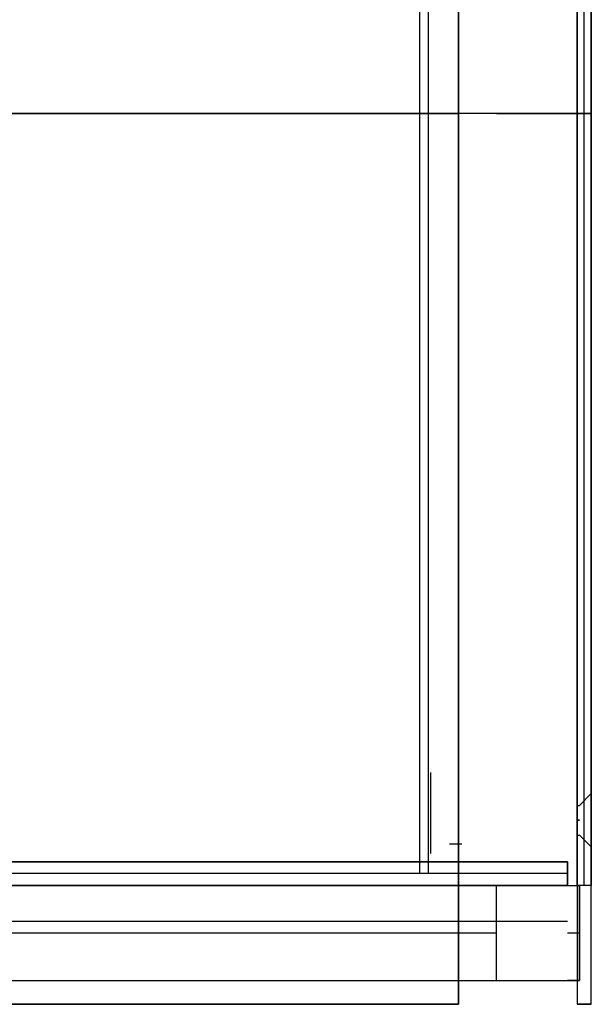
# Model space of a CAD drawing. Header units: millimetres. Extents: x -443 to 78, y -75 to 91.
# Tile 31 of 40: x 26 to 75, y -75 to 8. Entities that reach past the tile are written whole.
import ezdxf

# ---------------------------------------------------------------- set-up
doc = ezdxf.new("R2010")
doc.units = ezdxf.units.MM
doc.header["$MEASUREMENT"] = 0
doc.layers.add('Predefinito', color=5, linetype='Continuous')

msp = doc.modelspace()

# ---------------------------------------------------------------- linework, layer by layer
at = {"layer": 'Predefinito'}
for points in [[(63.378, 75), (63.378, -75)], [(63.378, -75), (63.378, 75)], [(73.378, 75), (73.378, -75)], [(74.578, -75), (74.578, 75)], [(73.378, -65), (73.378, 65)], [(73.978, -65), (73.978, 65)], [(74.578, 65), (74.578, -65)], [(60.132, -64.017), (60.132, 64.017)], [(60.857, -64.017), (60.857, 64.017)], [(73.378, 58.083), (73.378, -58.316)], [(74.578, -57.286), (74.578, 57.04)], [(63.378, 0), (-64.222, 0)], [(-64.222, 0), (63.378, 0)], [(73.378, 0), (74.578, 0)], [(61.053, -62.309), (61.053, -55.481)], [(73.578, -58.25), (74.578, -57.25)], [(73.378, -58.25), (73.578, -58.25)], [(73.378, -59.5), (73.578, -59.5)], [(73.578, -59.5), (73.378, -59.5)], [(73.378, -60.684), (73.378, -75)], [(73.378, -60.75), (73.578, -60.75)], [(73.578, -60.75), (74.578, -61.75)], [(63.657, -61.517), (62.632, -61.517)], [(74.578, -75), (74.578, -61.714)], [(72.578, -63), (-73.422, -63)], [(-73.422, -63), (72.578, -63)], [(-73.422, -63), (72.578, -63)], [(72.578, -63), (72.578, -65)], [(72.578, -65), (72.578, -63)], [(72.578, -64), (-73.422, -64)], [(-74.422, -65), (73.578, -65)], [(72.578, -65), (-73.422, -65)], [(-67.422, -65), (66.578, -65)], [(66.578, -73), (66.578, -65)], [(72.578, -65), (73.578, -65)], [(74.578, -65), (73.378, -65)], [(73.578, -65), (73.578, -73)], [(73.578, -73), (73.578, -65)], [(-73.422, -68), (72.578, -68)], [(66.578, -69), (-67.422, -69)], [(73.578, -69), (72.578, -69)], [(-74.422, -73), (73.578, -73)], [(-73.422, -73), (72.578, -73)], [(-67.422, -73), (66.578, -73)], [(73.578, -73), (72.578, -73)], [(63.378, -75), (-64.222, -75)], [(-64.222, -75), (63.378, -75)], [(74.578, -75), (73.378, -75)], [(73.378, -75), (74.578, -75)]]:
    msp.add_lwpolyline(points, dxfattribs=at)
at = {"layer": 'Predefinito', "extrusion": (0, 1, 0)}
for points in [[(-74.578, 11.2), (-74.576, 10.951), (-74.567, 10.701), (-74.553, 10.448), (-74.533, 10.194), (-74.507, 9.938), (-74.475, 9.68), (-74.436, 9.422), (-74.391, 9.162), (-74.34, 8.902), (-74.282, 8.641), (-74.217, 8.38), (-74.146, 8.118), (-74.068, 7.857), (-73.983, 7.596), (-73.891, 7.336), (-73.792, 7.077), (-73.686, 6.819), (-73.573, 6.563), (-73.454, 6.308), (-73.327, 6.056), (-73.194, 5.806), (-73.053, 5.558), (-72.906, 5.313), (-72.753, 5.071), (-72.592, 4.833), (-72.426, 4.598), (-72.253, 4.367), (-72.073, 4.141), (-71.888, 3.918), (-71.697, 3.701), (-71.5, 3.488), (-71.298, 3.28), (-71.09, 3.078), (-70.878, 2.881), (-70.66, 2.69), (-70.438, 2.505), (-70.211, 2.326), (-69.98, 2.153), (-69.745, 1.986), (-69.507, 1.826), (-69.265, 1.672), (-69.02, 1.525), (-68.773, 1.385), (-68.522, 1.251), (-68.27, 1.125), (-68.015, 1.005), (-67.759, 0.892), (-67.501, 0.786), (-67.242, 0.688), (-66.982, 0.596), (-66.721, 0.511), (-66.46, 0.432), (-66.199, 0.361), (-65.938, 0.296), (-65.677, 0.238), (-65.416, 0.187), (-65.157, 0.142), (-64.898, 0.104), (-64.641, 0.071), (-64.385, 0.045), (-64.13, 0.025), (-63.878, 0.011), (-63.627, 0.003), (-63.378, 0)], [(-73.378, 11.2), (-73.376, 10.978), (-73.368, 10.754), (-73.356, 10.529), (-73.338, 10.301), (-73.315, 10.073), (-73.286, 9.843), (-73.251, 9.612), (-73.211, 9.38), (-73.166, 9.148), (-73.114, 8.915), (-73.056, 8.682), (-72.992, 8.448), (-72.923, 8.215), (-72.847, 7.983), (-72.764, 7.75), (-72.676, 7.519), (-72.582, 7.289), (-72.481, 7.06), (-72.374, 6.833), (-72.261, 6.607), (-72.142, 6.384), (-72.017, 6.162), (-71.885, 5.944), (-71.748, 5.728), (-71.605, 5.515), (-71.456, 5.305), (-71.302, 5.099), (-71.142, 4.897), (-70.976, 4.699), (-70.806, 4.504), (-70.63, 4.314), (-70.449, 4.129), (-70.264, 3.948), (-70.074, 3.773), (-69.88, 3.602), (-69.681, 3.436), (-69.479, 3.276), (-69.273, 3.122), (-69.063, 2.973), (-68.85, 2.83), (-68.635, 2.693), (-68.416, 2.562), (-68.195, 2.436), (-67.971, 2.317), (-67.746, 2.204), (-67.518, 2.097), (-67.289, 1.997), (-67.059, 1.902), (-66.828, 1.814), (-66.596, 1.732), (-66.363, 1.656), (-66.13, 1.586), (-65.897, 1.522), (-65.663, 1.465), (-65.43, 1.413), (-65.198, 1.367), (-64.966, 1.327), (-64.735, 1.292), (-64.505, 1.264), (-64.277, 1.24), (-64.05, 1.223), (-63.824, 1.21), (-63.6, 1.202), (-63.378, 1.2)], [(-73.578, 31.25), (-74.578, 32.25)], [(-74.578, 27.75), (-73.578, 28.75)], [(-66.578, 2), (-66.734, 2.002), (-66.89, 2.007), (-67.048, 2.016), (-67.207, 2.028), (-67.367, 2.045), (-67.528, 2.065), (-67.69, 2.089), (-67.852, 2.117), (-68.015, 2.149), (-68.178, 2.185), (-68.341, 2.226), (-68.504, 2.27), (-68.668, 2.319), (-68.831, 2.372), (-68.993, 2.43), (-69.155, 2.491), (-69.316, 2.558), (-69.476, 2.628), (-69.636, 2.703), (-69.793, 2.782), (-69.95, 2.865), (-70.105, 2.953), (-70.258, 3.045), (-70.409, 3.141), (-70.558, 3.241), (-70.704, 3.345), (-70.849, 3.454), (-70.99, 3.566), (-71.129, 3.681), (-71.265, 3.801), (-71.398, 3.924), (-71.528, 4.05), (-71.655, 4.18), (-71.778, 4.313), (-71.897, 4.449), (-72.013, 4.588), (-72.125, 4.73), (-72.233, 4.874), (-72.337, 5.021), (-72.437, 5.17), (-72.533, 5.321), (-72.625, 5.474), (-72.713, 5.629), (-72.796, 5.785), (-72.875, 5.943), (-72.95, 6.102), (-73.021, 6.262), (-73.087, 6.423), (-73.149, 6.585), (-73.206, 6.748), (-73.259, 6.911), (-73.308, 7.074), (-73.353, 7.237), (-73.393, 7.4), (-73.429, 7.564), (-73.461, 7.726), (-73.49, 7.889), (-73.514, 8.05), (-73.534, 8.211), (-73.55, 8.371), (-73.563, 8.53), (-73.571, 8.688), (-73.577, 8.845), (-73.578, 9)], [(-73.578, 9), (-73.577, 8.845), (-73.571, 8.688), (-73.563, 8.53), (-73.55, 8.371), (-73.534, 8.211), (-73.514, 8.05), (-73.49, 7.889), (-73.461, 7.726), (-73.429, 7.564), (-73.393, 7.4), (-73.353, 7.237), (-73.308, 7.074), (-73.259, 6.911), (-73.206, 6.748), (-73.149, 6.585), (-73.087, 6.423), (-73.021, 6.262), (-72.95, 6.102), (-72.875, 5.943), (-72.796, 5.785), (-72.713, 5.629), (-72.625, 5.474), (-72.533, 5.321), (-72.437, 5.17), (-72.337, 5.021), (-72.233, 4.874), (-72.125, 4.73), (-72.013, 4.588), (-71.897, 4.449), (-71.778, 4.313), (-71.655, 4.18), (-71.528, 4.05), (-71.398, 3.924), (-71.265, 3.801), (-71.129, 3.681), (-70.99, 3.566), (-70.849, 3.454), (-70.704, 3.345), (-70.558, 3.241), (-70.409, 3.141), (-70.258, 3.045), (-70.105, 2.953), (-69.95, 2.865), (-69.793, 2.782), (-69.636, 2.703), (-69.476, 2.628), (-69.316, 2.558), (-69.155, 2.491), (-68.993, 2.43), (-68.831, 2.372), (-68.668, 2.319), (-68.504, 2.27), (-68.341, 2.226), (-68.178, 2.185), (-68.015, 2.149), (-67.852, 2.117), (-67.69, 2.089), (-67.528, 2.065), (-67.367, 2.045), (-67.207, 2.028), (-67.048, 2.016), (-66.89, 2.007), (-66.734, 2.002), (-66.578, 2)], [(-73.578, 9), (-73.577, 8.845), (-73.571, 8.688), (-73.563, 8.53), (-73.55, 8.371), (-73.534, 8.211), (-73.514, 8.05), (-73.49, 7.889), (-73.461, 7.726), (-73.429, 7.564), (-73.393, 7.4), (-73.353, 7.237), (-73.308, 7.074), (-73.259, 6.911), (-73.206, 6.748), (-73.149, 6.585), (-73.087, 6.423), (-73.021, 6.262), (-72.95, 6.102), (-72.875, 5.943), (-72.796, 5.785), (-72.713, 5.629), (-72.625, 5.474), (-72.533, 5.321), (-72.437, 5.17), (-72.337, 5.021), (-72.233, 4.874), (-72.125, 4.73), (-72.013, 4.588), (-71.897, 4.449), (-71.778, 4.313), (-71.655, 4.18), (-71.528, 4.05), (-71.398, 3.924), (-71.265, 3.801), (-71.129, 3.681), (-70.99, 3.566), (-70.849, 3.454), (-70.704, 3.345), (-70.558, 3.241), (-70.409, 3.141), (-70.258, 3.045), (-70.105, 2.953), (-69.95, 2.865), (-69.793, 2.782), (-69.636, 2.703), (-69.476, 2.628), (-69.316, 2.558), (-69.155, 2.491), (-68.993, 2.43), (-68.831, 2.372), (-68.668, 2.319), (-68.504, 2.27), (-68.341, 2.226), (-68.178, 2.185), (-68.015, 2.149), (-67.852, 2.117), (-67.69, 2.089), (-67.528, 2.065), (-67.367, 2.045), (-67.207, 2.028), (-67.048, 2.016), (-66.89, 2.007), (-66.734, 2.002), (-66.578, 2)], [(-74.578, 11.2), (-74.576, 10.951), (-74.567, 10.701), (-74.553, 10.448), (-74.533, 10.194), (-74.507, 9.938), (-74.475, 9.68), (-74.436, 9.422), (-74.391, 9.162), (-74.34, 8.902), (-74.282, 8.641), (-74.217, 8.38), (-74.146, 8.118), (-74.068, 7.857), (-73.983, 7.596), (-73.891, 7.336), (-73.792, 7.077), (-73.686, 6.819), (-73.573, 6.563), (-73.454, 6.308), (-73.327, 6.056), (-73.194, 5.806), (-73.053, 5.558), (-72.906, 5.313), (-72.753, 5.071), (-72.592, 4.833), (-72.426, 4.598), (-72.253, 4.367), (-72.073, 4.141), (-71.888, 3.918), (-71.697, 3.701), (-71.5, 3.488), (-71.298, 3.28), (-71.09, 3.078), (-70.878, 2.881), (-70.66, 2.69), (-70.438, 2.505), (-70.211, 2.326), (-69.98, 2.153), (-69.745, 1.986), (-69.507, 1.826), (-69.265, 1.672), (-69.02, 1.525), (-68.773, 1.385), (-68.522, 1.251), (-68.27, 1.125), (-68.015, 1.005), (-67.759, 0.892), (-67.501, 0.786), (-67.242, 0.688), (-66.982, 0.596), (-66.721, 0.511), (-66.46, 0.432), (-66.199, 0.361), (-65.938, 0.296), (-65.677, 0.238), (-65.416, 0.187), (-65.157, 0.142), (-64.898, 0.104), (-64.641, 0.071), (-64.385, 0.045), (-64.13, 0.025), (-63.878, 0.011), (-63.627, 0.003), (-63.378, 0)], [(-73.378, 11.2), (-73.376, 10.978), (-73.368, 10.754), (-73.356, 10.529), (-73.338, 10.301), (-73.315, 10.073), (-73.286, 9.843), (-73.251, 9.612), (-73.211, 9.38), (-73.166, 9.148), (-73.114, 8.915), (-73.056, 8.682), (-72.992, 8.448), (-72.923, 8.215), (-72.847, 7.983), (-72.764, 7.75), (-72.676, 7.519), (-72.582, 7.289), (-72.481, 7.06), (-72.374, 6.833), (-72.261, 6.607), (-72.142, 6.384), (-72.017, 6.162), (-71.885, 5.944), (-71.748, 5.728), (-71.605, 5.515), (-71.456, 5.305), (-71.302, 5.099), (-71.142, 4.897), (-70.976, 4.699), (-70.806, 4.504), (-70.63, 4.314), (-70.449, 4.129), (-70.264, 3.948), (-70.074, 3.773), (-69.88, 3.602), (-69.681, 3.436), (-69.479, 3.276), (-69.273, 3.122), (-69.063, 2.973), (-68.85, 2.83), (-68.635, 2.693), (-68.416, 2.562), (-68.195, 2.436), (-67.971, 2.317), (-67.746, 2.204), (-67.518, 2.097), (-67.289, 1.997), (-67.059, 1.902), (-66.828, 1.814), (-66.596, 1.732), (-66.363, 1.656), (-66.13, 1.586), (-65.897, 1.522), (-65.663, 1.465), (-65.43, 1.413), (-65.198, 1.367), (-64.966, 1.327), (-64.735, 1.292), (-64.505, 1.264), (-64.277, 1.24), (-64.05, 1.223), (-63.824, 1.21), (-63.6, 1.202), (-63.378, 1.2)]]:
    msp.add_lwpolyline(points, dxfattribs=at)
at = {"layer": 'Predefinito', "extrusion": (1, 0, 0)}
for points in [[(0, 11.2), (0, 48)], [(0, 11.2), (0, 48)], [(-59.5, 28.25), (-59.461, 28.25), (-59.422, 28.252), (-59.383, 28.254), (-59.343, 28.257), (-59.303, 28.261), (-59.263, 28.266), (-59.222, 28.272), (-59.182, 28.279), (-59.141, 28.287), (-59.1, 28.296), (-59.059, 28.306), (-59.018, 28.318), (-58.978, 28.33), (-58.937, 28.343), (-58.896, 28.357), (-58.856, 28.373), (-58.816, 28.389), (-58.775, 28.407), (-58.736, 28.426), (-58.696, 28.446), (-58.657, 28.466), (-58.618, 28.488), (-58.58, 28.511), (-58.542, 28.535), (-58.505, 28.56), (-58.468, 28.586), (-58.432, 28.613), (-58.397, 28.641), (-58.362, 28.67), (-58.328, 28.7), (-58.295, 28.731), (-58.263, 28.763), (-58.231, 28.795), (-58.2, 28.828), (-58.17, 28.862), (-58.141, 28.897), (-58.113, 28.932), (-58.086, 28.968), (-58.06, 29.005), (-58.035, 29.042), (-58.011, 29.08), (-57.988, 29.118), (-57.966, 29.157), (-57.946, 29.196), (-57.926, 29.236), (-57.907, 29.275), (-57.889, 29.316), (-57.873, 29.356), (-57.857, 29.396), (-57.843, 29.437), (-57.83, 29.478), (-57.818, 29.518), (-57.806, 29.559), (-57.796, 29.6), (-57.787, 29.641), (-57.779, 29.682), (-57.772, 29.722), (-57.766, 29.763), (-57.761, 29.803), (-57.757, 29.843), (-57.754, 29.883), (-57.752, 29.922), (-57.75, 29.961), (-57.75, 30), (-57.75, 30.039), (-57.752, 30.078), (-57.754, 30.117), (-57.757, 30.157), (-57.761, 30.197), (-57.766, 30.237), (-57.772, 30.278), (-57.779, 30.318), (-57.787, 30.359), (-57.796, 30.4), (-57.806, 30.441), (-57.818, 30.482), (-57.83, 30.522), (-57.843, 30.563), (-57.857, 30.604), (-57.873, 30.644), (-57.889, 30.684), (-57.907, 30.725), (-57.926, 30.764), (-57.946, 30.804), (-57.966, 30.843), (-57.988, 30.882), (-58.011, 30.92), (-58.035, 30.958), (-58.06, 30.995), (-58.086, 31.032), (-58.113, 31.068), (-58.141, 31.103), (-58.17, 31.138), (-58.2, 31.172), (-58.231, 31.205), (-58.263, 31.237), (-58.295, 31.269), (-58.328, 31.3), (-58.362, 31.33), (-58.397, 31.359), (-58.432, 31.387), (-58.468, 31.414), (-58.505, 31.44), (-58.542, 31.465), (-58.58, 31.489), (-58.618, 31.512), (-58.657, 31.534), (-58.696, 31.554), (-58.736, 31.574), (-58.775, 31.593), (-58.816, 31.611), (-58.856, 31.627), (-58.896, 31.643), (-58.937, 31.657), (-58.978, 31.67), (-59.018, 31.682), (-59.059, 31.694), (-59.1, 31.704), (-59.141, 31.713), (-59.182, 31.721), (-59.222, 31.728), (-59.263, 31.734), (-59.303, 31.739), (-59.343, 31.743), (-59.383, 31.746), (-59.422, 31.748), (-59.461, 31.75), (-59.5, 31.75)], [(-59.5, 32.25), (-59.45, 32.249), (-59.4, 32.248), (-59.349, 32.245), (-59.298, 32.241), (-59.246, 32.236), (-59.195, 32.229), (-59.143, 32.221), (-59.091, 32.212), (-59.038, 32.202), (-58.986, 32.19), (-58.933, 32.177), (-58.881, 32.163), (-58.828, 32.147), (-58.776, 32.13), (-58.724, 32.112), (-58.672, 32.092), (-58.62, 32.071), (-58.568, 32.048), (-58.517, 32.024), (-58.467, 31.999), (-58.416, 31.972), (-58.367, 31.944), (-58.317, 31.914), (-58.269, 31.883), (-58.221, 31.851), (-58.174, 31.818), (-58.127, 31.783), (-58.082, 31.747), (-58.037, 31.71), (-57.993, 31.671), (-57.951, 31.632), (-57.909, 31.591), (-57.868, 31.549), (-57.829, 31.507), (-57.79, 31.463), (-57.753, 31.418), (-57.717, 31.373), (-57.682, 31.326), (-57.649, 31.279), (-57.617, 31.231), (-57.586, 31.183), (-57.556, 31.133), (-57.528, 31.084), (-57.501, 31.033), (-57.476, 30.983), (-57.452, 30.932), (-57.429, 30.88), (-57.408, 30.828), (-57.388, 30.776), (-57.37, 30.724), (-57.353, 30.672), (-57.337, 30.619), (-57.323, 30.567), (-57.31, 30.514), (-57.298, 30.462), (-57.288, 30.409), (-57.279, 30.357), (-57.271, 30.305), (-57.264, 30.254), (-57.259, 30.202), (-57.255, 30.151), (-57.252, 30.1), (-57.251, 30.05), (-57.25, 30), (-57.251, 29.95), (-57.252, 29.9), (-57.255, 29.849), (-57.259, 29.798), (-57.264, 29.746), (-57.271, 29.695), (-57.279, 29.643), (-57.288, 29.591), (-57.298, 29.538), (-57.31, 29.486), (-57.323, 29.433), (-57.337, 29.381), (-57.353, 29.328), (-57.37, 29.276), (-57.388, 29.224), (-57.408, 29.172), (-57.429, 29.12), (-57.452, 29.068), (-57.476, 29.017), (-57.501, 28.967), (-57.528, 28.916), (-57.556, 28.867), (-57.586, 28.817), (-57.617, 28.769), (-57.649, 28.721), (-57.682, 28.674), (-57.717, 28.627), (-57.753, 28.582), (-57.79, 28.537), (-57.829, 28.493), (-57.868, 28.451), (-57.909, 28.409), (-57.951, 28.368), (-57.993, 28.329), (-58.037, 28.29), (-58.082, 28.253), (-58.127, 28.217), (-58.174, 28.182), (-58.221, 28.149), (-58.269, 28.117), (-58.317, 28.086), (-58.367, 28.056), (-58.416, 28.028), (-58.467, 28.001), (-58.517, 27.976), (-58.568, 27.952), (-58.62, 27.929), (-58.672, 27.908), (-58.724, 27.888), (-58.776, 27.87), (-58.828, 27.853), (-58.881, 27.837), (-58.933, 27.823), (-58.986, 27.81), (-59.038, 27.798), (-59.091, 27.788), (-59.143, 27.779), (-59.195, 27.771), (-59.246, 27.764), (-59.298, 27.759), (-59.349, 27.755), (-59.4, 27.752), (-59.45, 27.751), (-59.5, 27.75)], [(-59.5, 31.25), (-59.472, 31.25), (-59.444, 31.249), (-59.416, 31.247), (-59.388, 31.245), (-59.359, 31.242), (-59.33, 31.238), (-59.302, 31.234), (-59.273, 31.229), (-59.243, 31.223), (-59.214, 31.217), (-59.185, 31.21), (-59.156, 31.202), (-59.127, 31.193), (-59.098, 31.184), (-59.069, 31.173), (-59.04, 31.162), (-59.011, 31.15), (-58.982, 31.138), (-58.954, 31.124), (-58.926, 31.11), (-58.898, 31.095), (-58.87, 31.08), (-58.843, 31.063), (-58.816, 31.046), (-58.789, 31.028), (-58.763, 31.01), (-58.737, 30.99), (-58.712, 30.97), (-58.687, 30.95), (-58.663, 30.928), (-58.639, 30.906), (-58.616, 30.884), (-58.594, 30.861), (-58.572, 30.837), (-58.55, 30.813), (-58.53, 30.788), (-58.51, 30.763), (-58.49, 30.737), (-58.472, 30.711), (-58.454, 30.684), (-58.437, 30.657), (-58.42, 30.63), (-58.405, 30.602), (-58.39, 30.574), (-58.376, 30.546), (-58.362, 30.518), (-58.35, 30.489), (-58.338, 30.46), (-58.327, 30.431), (-58.316, 30.402), (-58.307, 30.373), (-58.298, 30.344), (-58.29, 30.315), (-58.283, 30.286), (-58.277, 30.257), (-58.271, 30.227), (-58.266, 30.198), (-58.262, 30.17), (-58.258, 30.141), (-58.255, 30.112), (-58.253, 30.084), (-58.251, 30.056), (-58.25, 30.028), (-58.25, 30), (-58.25, 29.972), (-58.251, 29.944), (-58.253, 29.916), (-58.255, 29.888), (-58.258, 29.859), (-58.262, 29.83), (-58.266, 29.802), (-58.271, 29.773), (-58.277, 29.743), (-58.283, 29.714), (-58.29, 29.685), (-58.298, 29.656), (-58.307, 29.627), (-58.316, 29.598), (-58.327, 29.569), (-58.338, 29.54), (-58.35, 29.511), (-58.362, 29.482), (-58.376, 29.454), (-58.39, 29.426), (-58.405, 29.398), (-58.42, 29.37), (-58.437, 29.343), (-58.454, 29.316), (-58.472, 29.289), (-58.49, 29.263), (-58.51, 29.237), (-58.53, 29.212), (-58.55, 29.187), (-58.572, 29.163), (-58.594, 29.139), (-58.616, 29.116), (-58.639, 29.094), (-58.663, 29.072), (-58.687, 29.05), (-58.712, 29.03), (-58.737, 29.01), (-58.763, 28.99), (-58.789, 28.972), (-58.816, 28.954), (-58.843, 28.937), (-58.87, 28.92), (-58.898, 28.905), (-58.926, 28.89), (-58.954, 28.876), (-58.982, 28.862), (-59.011, 28.85), (-59.04, 28.838), (-59.069, 28.827), (-59.098, 28.816), (-59.127, 28.807), (-59.156, 28.798), (-59.185, 28.79), (-59.214, 28.783), (-59.243, 28.777), (-59.273, 28.771), (-59.302, 28.766), (-59.33, 28.762), (-59.359, 28.758), (-59.388, 28.755), (-59.416, 28.753), (-59.444, 28.751), (-59.472, 28.75), (-59.5, 28.75)], [(-59.5, 28.75), (-59.472, 28.75), (-59.444, 28.751), (-59.416, 28.753), (-59.388, 28.755), (-59.359, 28.758), (-59.33, 28.762), (-59.302, 28.766), (-59.273, 28.771), (-59.243, 28.777), (-59.214, 28.783), (-59.185, 28.79), (-59.156, 28.798), (-59.127, 28.807), (-59.098, 28.816), (-59.069, 28.827), (-59.04, 28.838), (-59.011, 28.85), (-58.982, 28.862), (-58.954, 28.876), (-58.926, 28.89), (-58.898, 28.905), (-58.87, 28.92), (-58.843, 28.937), (-58.816, 28.954), (-58.789, 28.972), (-58.763, 28.99), (-58.737, 29.01), (-58.712, 29.03), (-58.687, 29.05), (-58.663, 29.072), (-58.639, 29.094), (-58.616, 29.116), (-58.594, 29.139), (-58.572, 29.163), (-58.55, 29.187), (-58.53, 29.212), (-58.51, 29.237), (-58.49, 29.263), (-58.472, 29.289), (-58.454, 29.316), (-58.437, 29.343), (-58.42, 29.37), (-58.405, 29.398), (-58.39, 29.426), (-58.376, 29.454), (-58.362, 29.482), (-58.35, 29.511), (-58.338, 29.54), (-58.327, 29.569), (-58.316, 29.598), (-58.307, 29.627), (-58.298, 29.656), (-58.29, 29.685), (-58.283, 29.714), (-58.277, 29.743), (-58.271, 29.773), (-58.266, 29.802), (-58.262, 29.83), (-58.258, 29.859), (-58.255, 29.888), (-58.253, 29.916), (-58.251, 29.944), (-58.25, 29.972), (-58.25, 30), (-58.25, 30.028), (-58.251, 30.056), (-58.253, 30.084), (-58.255, 30.112), (-58.258, 30.141), (-58.262, 30.17), (-58.266, 30.198), (-58.271, 30.227), (-58.277, 30.257), (-58.283, 30.286), (-58.29, 30.315), (-58.298, 30.344), (-58.307, 30.373), (-58.316, 30.402), (-58.327, 30.431), (-58.338, 30.46), (-58.35, 30.489), (-58.362, 30.518), (-58.376, 30.546), (-58.39, 30.574), (-58.405, 30.602), (-58.42, 30.63), (-58.437, 30.657), (-58.454, 30.684), (-58.472, 30.711), (-58.49, 30.737), (-58.51, 30.763), (-58.53, 30.788), (-58.55, 30.813), (-58.572, 30.837), (-58.594, 30.861), (-58.616, 30.884), (-58.639, 30.906), (-58.663, 30.928), (-58.687, 30.95), (-58.712, 30.97), (-58.737, 30.99), (-58.763, 31.01), (-58.789, 31.028), (-58.816, 31.046), (-58.843, 31.063), (-58.87, 31.08), (-58.898, 31.095), (-58.926, 31.11), (-58.954, 31.124), (-58.982, 31.138), (-59.011, 31.15), (-59.04, 31.162), (-59.069, 31.173), (-59.098, 31.184), (-59.127, 31.193), (-59.156, 31.202), (-59.185, 31.21), (-59.214, 31.217), (-59.243, 31.223), (-59.273, 31.229), (-59.302, 31.234), (-59.33, 31.238), (-59.359, 31.242), (-59.388, 31.245), (-59.416, 31.247), (-59.444, 31.249), (-59.472, 31.25), (-59.5, 31.25)], [(-59.5, 28.75), (-59.472, 28.75), (-59.444, 28.751), (-59.416, 28.753), (-59.388, 28.755), (-59.359, 28.758), (-59.33, 28.762), (-59.302, 28.766), (-59.273, 28.771), (-59.243, 28.777), (-59.214, 28.783), (-59.185, 28.79), (-59.156, 28.798), (-59.127, 28.807), (-59.098, 28.816), (-59.069, 28.827), (-59.04, 28.838), (-59.011, 28.85), (-58.982, 28.862), (-58.954, 28.876), (-58.926, 28.89), (-58.898, 28.905), (-58.87, 28.92), (-58.843, 28.937), (-58.816, 28.954), (-58.789, 28.972), (-58.763, 28.99), (-58.737, 29.01), (-58.712, 29.03), (-58.687, 29.05), (-58.663, 29.072), (-58.639, 29.094), (-58.616, 29.116), (-58.594, 29.139), (-58.572, 29.163), (-58.55, 29.187), (-58.53, 29.212), (-58.51, 29.237), (-58.49, 29.263), (-58.472, 29.289), (-58.454, 29.316), (-58.437, 29.343), (-58.42, 29.37), (-58.405, 29.398), (-58.39, 29.426), (-58.376, 29.454), (-58.362, 29.482), (-58.35, 29.511), (-58.338, 29.54), (-58.327, 29.569), (-58.316, 29.598), (-58.307, 29.627), (-58.298, 29.656), (-58.29, 29.685), (-58.283, 29.714), (-58.277, 29.743), (-58.271, 29.773), (-58.266, 29.802), (-58.262, 29.83), (-58.258, 29.859), (-58.255, 29.888), (-58.253, 29.916), (-58.251, 29.944), (-58.25, 29.972), (-58.25, 30), (-58.25, 30.028), (-58.251, 30.056), (-58.253, 30.084), (-58.255, 30.112), (-58.258, 30.141), (-58.262, 30.17), (-58.266, 30.198), (-58.271, 30.227), (-58.277, 30.257), (-58.283, 30.286), (-58.29, 30.315), (-58.298, 30.344), (-58.307, 30.373), (-58.316, 30.402), (-58.327, 30.431), (-58.338, 30.46), (-58.35, 30.489), (-58.362, 30.518), (-58.376, 30.546), (-58.39, 30.574), (-58.405, 30.602), (-58.42, 30.63), (-58.437, 30.657), (-58.454, 30.684), (-58.472, 30.711), (-58.49, 30.737), (-58.51, 30.763), (-58.53, 30.788), (-58.55, 30.813), (-58.572, 30.837), (-58.594, 30.861), (-58.616, 30.884), (-58.639, 30.906), (-58.663, 30.928), (-58.687, 30.95), (-58.712, 30.97), (-58.737, 30.99), (-58.763, 31.01), (-58.789, 31.028), (-58.816, 31.046), (-58.843, 31.063), (-58.87, 31.08), (-58.898, 31.095), (-58.926, 31.11), (-58.954, 31.124), (-58.982, 31.138), (-59.011, 31.15), (-59.04, 31.162), (-59.069, 31.173), (-59.098, 31.184), (-59.127, 31.193), (-59.156, 31.202), (-59.185, 31.21), (-59.214, 31.217), (-59.243, 31.223), (-59.273, 31.229), (-59.302, 31.234), (-59.33, 31.238), (-59.359, 31.242), (-59.388, 31.245), (-59.416, 31.247), (-59.444, 31.249), (-59.472, 31.25), (-59.5, 31.25)], [(-59.5, 31.25), (-59.528, 31.25), (-59.556, 31.249), (-59.584, 31.247), (-59.612, 31.245), (-59.641, 31.242), (-59.67, 31.238), (-59.698, 31.234), (-59.727, 31.229), (-59.757, 31.223), (-59.786, 31.217), (-59.815, 31.21), (-59.844, 31.202), (-59.873, 31.193), (-59.902, 31.184), (-59.931, 31.173), (-59.96, 31.162), (-59.989, 31.15), (-60.018, 31.138), (-60.046, 31.124), (-60.074, 31.11), (-60.102, 31.095), (-60.13, 31.08), (-60.157, 31.063), (-60.184, 31.046), (-60.211, 31.028), (-60.237, 31.01), (-60.263, 30.99), (-60.288, 30.97), (-60.313, 30.95), (-60.337, 30.928), (-60.361, 30.906), (-60.384, 30.884), (-60.406, 30.861), (-60.428, 30.837), (-60.45, 30.813), (-60.47, 30.788), (-60.49, 30.763), (-60.51, 30.737), (-60.528, 30.711), (-60.546, 30.684), (-60.563, 30.657), (-60.58, 30.63), (-60.595, 30.602), (-60.61, 30.574), (-60.624, 30.546), (-60.638, 30.518), (-60.65, 30.489), (-60.662, 30.46), (-60.673, 30.431), (-60.684, 30.402), (-60.693, 30.373), (-60.702, 30.344), (-60.71, 30.315), (-60.717, 30.286), (-60.723, 30.257), (-60.729, 30.227), (-60.734, 30.198), (-60.738, 30.17), (-60.742, 30.141), (-60.745, 30.112), (-60.747, 30.084), (-60.749, 30.056), (-60.75, 30.028), (-60.75, 30), (-60.75, 29.972), (-60.749, 29.944), (-60.747, 29.916), (-60.745, 29.888), (-60.742, 29.859), (-60.738, 29.83), (-60.734, 29.802), (-60.729, 29.773), (-60.723, 29.743), (-60.717, 29.714), (-60.71, 29.685), (-60.702, 29.656), (-60.693, 29.627), (-60.684, 29.598), (-60.673, 29.569), (-60.662, 29.54), (-60.65, 29.511), (-60.638, 29.482), (-60.624, 29.454), (-60.61, 29.426), (-60.595, 29.398), (-60.58, 29.37), (-60.563, 29.343), (-60.546, 29.316), (-60.528, 29.289), (-60.51, 29.263), (-60.49, 29.237), (-60.47, 29.212), (-60.45, 29.187), (-60.428, 29.163), (-60.406, 29.139), (-60.384, 29.116), (-60.361, 29.094), (-60.337, 29.072), (-60.313, 29.05), (-60.288, 29.03), (-60.263, 29.01), (-60.237, 28.99), (-60.211, 28.972), (-60.184, 28.954), (-60.157, 28.937), (-60.13, 28.92), (-60.102, 28.905), (-60.074, 28.89), (-60.046, 28.876), (-60.018, 28.862), (-59.989, 28.85), (-59.96, 28.838), (-59.931, 28.827), (-59.902, 28.816), (-59.873, 28.807), (-59.844, 28.798), (-59.815, 28.79), (-59.786, 28.783), (-59.757, 28.777), (-59.727, 28.771), (-59.698, 28.766), (-59.67, 28.762), (-59.641, 28.758), (-59.612, 28.755), (-59.584, 28.753), (-59.556, 28.751), (-59.528, 28.75), (-59.5, 28.75)], [(-59.5, 31.25), (-59.528, 31.25), (-59.556, 31.249), (-59.584, 31.247), (-59.612, 31.245), (-59.641, 31.242), (-59.67, 31.238), (-59.698, 31.234), (-59.727, 31.229), (-59.757, 31.223), (-59.786, 31.217), (-59.815, 31.21), (-59.844, 31.202), (-59.873, 31.193), (-59.902, 31.184), (-59.931, 31.173), (-59.96, 31.162), (-59.989, 31.15), (-60.018, 31.138), (-60.046, 31.124), (-60.074, 31.11), (-60.102, 31.095), (-60.13, 31.08), (-60.157, 31.063), (-60.184, 31.046), (-60.211, 31.028), (-60.237, 31.01), (-60.263, 30.99), (-60.288, 30.97), (-60.313, 30.95), (-60.337, 30.928), (-60.361, 30.906), (-60.384, 30.884), (-60.406, 30.861), (-60.428, 30.837), (-60.45, 30.813), (-60.47, 30.788), (-60.49, 30.763), (-60.51, 30.737), (-60.528, 30.711), (-60.546, 30.684), (-60.563, 30.657), (-60.58, 30.63), (-60.595, 30.602), (-60.61, 30.574), (-60.624, 30.546), (-60.638, 30.518), (-60.65, 30.489), (-60.662, 30.46), (-60.673, 30.431), (-60.684, 30.402), (-60.693, 30.373), (-60.702, 30.344), (-60.71, 30.315), (-60.717, 30.286), (-60.723, 30.257), (-60.729, 30.227), (-60.734, 30.198), (-60.738, 30.17), (-60.742, 30.141), (-60.745, 30.112), (-60.747, 30.084), (-60.749, 30.056), (-60.75, 30.028), (-60.75, 30), (-60.75, 29.972), (-60.749, 29.944), (-60.747, 29.916), (-60.745, 29.888), (-60.742, 29.859), (-60.738, 29.83), (-60.734, 29.802), (-60.729, 29.773), (-60.723, 29.743), (-60.717, 29.714), (-60.71, 29.685), (-60.702, 29.656), (-60.693, 29.627), (-60.684, 29.598), (-60.673, 29.569), (-60.662, 29.54), (-60.65, 29.511), (-60.638, 29.482), (-60.624, 29.454), (-60.61, 29.426), (-60.595, 29.398), (-60.58, 29.37), (-60.563, 29.343), (-60.546, 29.316), (-60.528, 29.289), (-60.51, 29.263), (-60.49, 29.237), (-60.47, 29.212), (-60.45, 29.187), (-60.428, 29.163), (-60.406, 29.139), (-60.384, 29.116), (-60.361, 29.094), (-60.337, 29.072), (-60.313, 29.05), (-60.288, 29.03), (-60.263, 29.01), (-60.237, 28.99), (-60.211, 28.972), (-60.184, 28.954), (-60.157, 28.937), (-60.13, 28.92), (-60.102, 28.905), (-60.074, 28.89), (-60.046, 28.876), (-60.018, 28.862), (-59.989, 28.85), (-59.96, 28.838), (-59.931, 28.827), (-59.902, 28.816), (-59.873, 28.807), (-59.844, 28.798), (-59.815, 28.79), (-59.786, 28.783), (-59.757, 28.777), (-59.727, 28.771), (-59.698, 28.766), (-59.67, 28.762), (-59.641, 28.758), (-59.612, 28.755), (-59.584, 28.753), (-59.556, 28.751), (-59.528, 28.75), (-59.5, 28.75)], [(-59.5, 31.25), (-59.528, 31.25), (-59.556, 31.249), (-59.584, 31.247), (-59.612, 31.245), (-59.641, 31.242), (-59.67, 31.238), (-59.698, 31.234), (-59.727, 31.229), (-59.757, 31.223), (-59.786, 31.217), (-59.815, 31.21), (-59.844, 31.202), (-59.873, 31.193), (-59.902, 31.184), (-59.931, 31.173), (-59.96, 31.162), (-59.989, 31.15), (-60.018, 31.138), (-60.046, 31.124), (-60.074, 31.11), (-60.102, 31.095), (-60.13, 31.08), (-60.157, 31.063), (-60.184, 31.046), (-60.211, 31.028), (-60.237, 31.01), (-60.263, 30.99), (-60.288, 30.97), (-60.313, 30.95), (-60.337, 30.928), (-60.361, 30.906), (-60.384, 30.884), (-60.406, 30.861), (-60.428, 30.837), (-60.45, 30.813), (-60.47, 30.788), (-60.49, 30.763), (-60.51, 30.737), (-60.528, 30.711), (-60.546, 30.684), (-60.563, 30.657), (-60.58, 30.63), (-60.595, 30.602), (-60.61, 30.574), (-60.624, 30.546), (-60.638, 30.518), (-60.65, 30.489), (-60.662, 30.46), (-60.673, 30.431), (-60.684, 30.402), (-60.693, 30.373), (-60.702, 30.344), (-60.71, 30.315), (-60.717, 30.286), (-60.723, 30.257), (-60.729, 30.227), (-60.734, 30.198), (-60.738, 30.17), (-60.742, 30.141), (-60.745, 30.112), (-60.747, 30.084), (-60.749, 30.056), (-60.75, 30.028), (-60.75, 30), (-60.75, 29.972), (-60.749, 29.944), (-60.747, 29.916), (-60.745, 29.888), (-60.742, 29.859), (-60.738, 29.83), (-60.734, 29.802), (-60.729, 29.773), (-60.723, 29.743), (-60.717, 29.714), (-60.71, 29.685), (-60.702, 29.656), (-60.693, 29.627), (-60.684, 29.598), (-60.673, 29.569), (-60.662, 29.54), (-60.65, 29.511), (-60.638, 29.482), (-60.624, 29.454), (-60.61, 29.426), (-60.595, 29.398), (-60.58, 29.37), (-60.563, 29.343), (-60.546, 29.316), (-60.528, 29.289), (-60.51, 29.263), (-60.49, 29.237), (-60.47, 29.212), (-60.45, 29.187), (-60.428, 29.163), (-60.406, 29.139), (-60.384, 29.116), (-60.361, 29.094), (-60.337, 29.072), (-60.313, 29.05), (-60.288, 29.03), (-60.263, 29.01), (-60.237, 28.99), (-60.211, 28.972), (-60.184, 28.954), (-60.157, 28.937), (-60.13, 28.92), (-60.102, 28.905), (-60.074, 28.89), (-60.046, 28.876), (-60.018, 28.862), (-59.989, 28.85), (-59.96, 28.838), (-59.931, 28.827), (-59.902, 28.816), (-59.873, 28.807), (-59.844, 28.798), (-59.815, 28.79), (-59.786, 28.783), (-59.757, 28.777), (-59.727, 28.771), (-59.698, 28.766), (-59.67, 28.762), (-59.641, 28.758), (-59.612, 28.755), (-59.584, 28.753), (-59.556, 28.751), (-59.528, 28.75), (-59.5, 28.75)], [(-59.5, 31.75), (-59.539, 31.75), (-59.578, 31.748), (-59.617, 31.746), (-59.657, 31.743), (-59.697, 31.739), (-59.737, 31.734), (-59.778, 31.728), (-59.818, 31.721), (-59.859, 31.713), (-59.9, 31.704), (-59.941, 31.694), (-59.982, 31.682), (-60.022, 31.67), (-60.063, 31.657), (-60.104, 31.643), (-60.144, 31.627), (-60.184, 31.611), (-60.225, 31.593), (-60.264, 31.574), (-60.304, 31.554), (-60.343, 31.534), (-60.382, 31.512), (-60.42, 31.489), (-60.458, 31.465), (-60.495, 31.44), (-60.532, 31.414), (-60.568, 31.387), (-60.603, 31.359), (-60.638, 31.33), (-60.672, 31.3), (-60.705, 31.269), (-60.737, 31.237), (-60.769, 31.205), (-60.8, 31.172), (-60.83, 31.138), (-60.859, 31.103), (-60.887, 31.068), (-60.914, 31.032), (-60.94, 30.995), (-60.965, 30.958), (-60.989, 30.92), (-61.012, 30.882), (-61.034, 30.843), (-61.054, 30.804), (-61.074, 30.764), (-61.093, 30.725), (-61.111, 30.684), (-61.127, 30.644), (-61.143, 30.604), (-61.157, 30.563), (-61.17, 30.522), (-61.182, 30.482), (-61.194, 30.441), (-61.204, 30.4), (-61.213, 30.359), (-61.221, 30.318), (-61.228, 30.278), (-61.234, 30.237), (-61.239, 30.197), (-61.243, 30.157), (-61.246, 30.117), (-61.248, 30.078), (-61.25, 30.039), (-61.25, 30), (-61.25, 29.961), (-61.248, 29.922), (-61.246, 29.883), (-61.243, 29.843), (-61.239, 29.803), (-61.234, 29.763), (-61.228, 29.722), (-61.221, 29.682), (-61.213, 29.641), (-61.204, 29.6), (-61.194, 29.559), (-61.182, 29.518), (-61.17, 29.478), (-61.157, 29.437), (-61.143, 29.396), (-61.127, 29.356), (-61.111, 29.316), (-61.093, 29.275), (-61.074, 29.236), (-61.054, 29.196), (-61.034, 29.157), (-61.012, 29.118), (-60.989, 29.08), (-60.965, 29.042), (-60.94, 29.005), (-60.914, 28.968), (-60.887, 28.932), (-60.859, 28.897), (-60.83, 28.862), (-60.8, 28.828), (-60.769, 28.795), (-60.737, 28.763), (-60.705, 28.731), (-60.672, 28.7), (-60.638, 28.67), (-60.603, 28.641), (-60.568, 28.613), (-60.532, 28.586), (-60.495, 28.56), (-60.458, 28.535), (-60.42, 28.511), (-60.382, 28.488), (-60.343, 28.466), (-60.304, 28.446), (-60.264, 28.426), (-60.225, 28.407), (-60.184, 28.389), (-60.144, 28.373), (-60.104, 28.357), (-60.063, 28.343), (-60.022, 28.33), (-59.982, 28.318), (-59.941, 28.306), (-59.9, 28.296), (-59.859, 28.287), (-59.818, 28.279), (-59.778, 28.272), (-59.737, 28.266), (-59.697, 28.261), (-59.657, 28.257), (-59.617, 28.254), (-59.578, 28.252), (-59.539, 28.25), (-59.5, 28.25)], [(-59.5, 27.75), (-59.55, 27.751), (-59.6, 27.752), (-59.651, 27.755), (-59.702, 27.759), (-59.754, 27.764), (-59.805, 27.771), (-59.857, 27.779), (-59.909, 27.788), (-59.962, 27.798), (-60.014, 27.81), (-60.067, 27.823), (-60.119, 27.837), (-60.172, 27.853), (-60.224, 27.87), (-60.276, 27.888), (-60.328, 27.908), (-60.38, 27.929), (-60.432, 27.952), (-60.483, 27.976), (-60.533, 28.001), (-60.584, 28.028), (-60.633, 28.056), (-60.683, 28.086), (-60.731, 28.117), (-60.779, 28.149), (-60.826, 28.182), (-60.873, 28.217), (-60.918, 28.253), (-60.963, 28.29), (-61.007, 28.329), (-61.049, 28.368), (-61.091, 28.409), (-61.132, 28.451), (-61.171, 28.493), (-61.21, 28.537), (-61.247, 28.582), (-61.283, 28.627), (-61.318, 28.674), (-61.351, 28.721), (-61.383, 28.769), (-61.414, 28.817), (-61.444, 28.867), (-61.472, 28.916), (-61.499, 28.967), (-61.524, 29.017), (-61.548, 29.068), (-61.571, 29.12), (-61.592, 29.172), (-61.612, 29.224), (-61.63, 29.276), (-61.647, 29.328), (-61.663, 29.381), (-61.677, 29.433), (-61.69, 29.486), (-61.702, 29.538), (-61.712, 29.591), (-61.721, 29.643), (-61.729, 29.695), (-61.736, 29.746), (-61.741, 29.798), (-61.745, 29.849), (-61.748, 29.9), (-61.749, 29.95), (-61.75, 30), (-61.749, 30.05), (-61.748, 30.1), (-61.745, 30.151), (-61.741, 30.202), (-61.736, 30.254), (-61.729, 30.305), (-61.721, 30.357), (-61.712, 30.409), (-61.702, 30.462), (-61.69, 30.514), (-61.677, 30.567), (-61.663, 30.619), (-61.647, 30.672), (-61.63, 30.724), (-61.612, 30.776), (-61.592, 30.828), (-61.571, 30.88), (-61.548, 30.932), (-61.524, 30.983), (-61.499, 31.033), (-61.472, 31.084), (-61.444, 31.133), (-61.414, 31.183), (-61.383, 31.231), (-61.351, 31.279), (-61.318, 31.326), (-61.283, 31.373), (-61.247, 31.418), (-61.21, 31.463), (-61.171, 31.507), (-61.132, 31.549), (-61.091, 31.591), (-61.049, 31.632), (-61.007, 31.671), (-60.963, 31.71), (-60.918, 31.747), (-60.873, 31.783), (-60.826, 31.818), (-60.779, 31.851), (-60.731, 31.883), (-60.683, 31.914), (-60.633, 31.944), (-60.584, 31.972), (-60.533, 31.999), (-60.483, 32.024), (-60.432, 32.048), (-60.38, 32.071), (-60.328, 32.092), (-60.276, 32.112), (-60.224, 32.13), (-60.172, 32.147), (-60.119, 32.163), (-60.067, 32.177), (-60.014, 32.19), (-59.962, 32.202), (-59.909, 32.212), (-59.857, 32.221), (-59.805, 32.229), (-59.754, 32.236), (-59.702, 32.241), (-59.651, 32.245), (-59.6, 32.248), (-59.55, 32.249), (-59.5, 32.25)], [(-73, 29), (-72.999, 29.111), (-72.995, 29.223), (-72.989, 29.336), (-72.98, 29.449), (-72.968, 29.564), (-72.954, 29.678), (-72.937, 29.794), (-72.917, 29.91), (-72.894, 30.026), (-72.868, 30.143), (-72.839, 30.259), (-72.807, 30.376), (-72.772, 30.492), (-72.734, 30.609), (-72.693, 30.725), (-72.649, 30.84), (-72.602, 30.956), (-72.551, 31.07), (-72.498, 31.184), (-72.441, 31.296), (-72.382, 31.408), (-72.319, 31.519), (-72.254, 31.628), (-72.185, 31.736), (-72.113, 31.842), (-72.039, 31.947), (-71.962, 32.05), (-71.882, 32.151), (-71.799, 32.251), (-71.714, 32.348), (-71.626, 32.443), (-71.536, 32.536), (-71.443, 32.626), (-71.348, 32.714), (-71.251, 32.799), (-71.151, 32.882), (-71.05, 32.962), (-70.947, 33.039), (-70.842, 33.113), (-70.736, 33.185), (-70.628, 33.254), (-70.519, 33.319), (-70.408, 33.382), (-70.296, 33.441), (-70.184, 33.498), (-70.07, 33.551), (-69.956, 33.602), (-69.84, 33.649), (-69.725, 33.693), (-69.609, 33.734), (-69.492, 33.772), (-69.376, 33.807), (-69.259, 33.839), (-69.143, 33.868), (-69.026, 33.894), (-68.91, 33.917), (-68.794, 33.937), (-68.678, 33.954), (-68.564, 33.968), (-68.449, 33.98), (-68.336, 33.989), (-68.223, 33.995), (-68.111, 33.999), (-68, 34), (-67.889, 33.999), (-67.777, 33.995), (-67.664, 33.989), (-67.551, 33.98), (-67.436, 33.968), (-67.322, 33.954), (-67.206, 33.937), (-67.09, 33.917), (-66.974, 33.894), (-66.857, 33.868), (-66.741, 33.839), (-66.624, 33.807), (-66.508, 33.772), (-66.391, 33.734), (-66.275, 33.693), (-66.16, 33.649), (-66.044, 33.602), (-65.93, 33.551), (-65.816, 33.498), (-65.704, 33.441), (-65.592, 33.382), (-65.481, 33.319), (-65.372, 33.254), (-65.264, 33.185), (-65.158, 33.113), (-65.053, 33.039), (-64.95, 32.962), (-64.849, 32.882), (-64.749, 32.799), (-64.652, 32.714), (-64.557, 32.626), (-64.464, 32.536), (-64.374, 32.443), (-64.286, 32.348), (-64.201, 32.251), (-64.118, 32.151), (-64.038, 32.05), (-63.961, 31.947), (-63.887, 31.842), (-63.815, 31.736), (-63.746, 31.628), (-63.681, 31.519), (-63.618, 31.408), (-63.559, 31.296), (-63.502, 31.184), (-63.449, 31.07), (-63.398, 30.956), (-63.351, 30.84), (-63.307, 30.725), (-63.266, 30.609), (-63.228, 30.492), (-63.193, 30.376), (-63.161, 30.259), (-63.132, 30.143), (-63.106, 30.026), (-63.083, 29.91), (-63.063, 29.794), (-63.046, 29.678), (-63.032, 29.564), (-63.02, 29.449), (-63.011, 29.336), (-63.005, 29.223), (-63.001, 29.111), (-63, 29)], [(-63, 29), (-63, 17)], [(-65, 17), (-65, 29)], [(-73, 29), (-72.999, 29.089), (-72.996, 29.178), (-72.991, 29.269), (-72.984, 29.359), (-72.975, 29.451), (-72.963, 29.543), (-72.949, 29.635), (-72.933, 29.728), (-72.915, 29.821), (-72.894, 29.914), (-72.871, 30.007), (-72.846, 30.101), (-72.818, 30.194), (-72.787, 30.287), (-72.754, 30.38), (-72.719, 30.472), (-72.681, 30.564), (-72.641, 30.656), (-72.598, 30.747), (-72.553, 30.837), (-72.505, 30.927), (-72.455, 31.015), (-72.403, 31.102), (-72.348, 31.189), (-72.291, 31.274), (-72.231, 31.358), (-72.169, 31.44), (-72.105, 31.521), (-72.039, 31.601), (-71.971, 31.678), (-71.901, 31.754), (-71.828, 31.828), (-71.754, 31.901), (-71.678, 31.971), (-71.601, 32.039), (-71.521, 32.105), (-71.44, 32.169), (-71.358, 32.231), (-71.274, 32.291), (-71.189, 32.348), (-71.102, 32.403), (-71.015, 32.455), (-70.927, 32.505), (-70.837, 32.553), (-70.747, 32.598), (-70.656, 32.641), (-70.564, 32.681), (-70.472, 32.719), (-70.38, 32.754), (-70.287, 32.787), (-70.194, 32.818), (-70.101, 32.846), (-70.007, 32.871), (-69.914, 32.894), (-69.821, 32.915), (-69.728, 32.933), (-69.635, 32.949), (-69.543, 32.963), (-69.451, 32.975), (-69.359, 32.984), (-69.269, 32.991), (-69.178, 32.996), (-69.089, 32.999), (-69, 33), (-68.911, 32.999), (-68.822, 32.996), (-68.731, 32.991), (-68.641, 32.984), (-68.549, 32.975), (-68.457, 32.963), (-68.365, 32.949), (-68.272, 32.933), (-68.179, 32.915), (-68.086, 32.894), (-67.993, 32.871), (-67.899, 32.846), (-67.806, 32.818), (-67.713, 32.787), (-67.62, 32.754), (-67.528, 32.719), (-67.436, 32.681), (-67.344, 32.641), (-67.253, 32.598), (-67.163, 32.553), (-67.073, 32.505), (-66.985, 32.455), (-66.898, 32.403), (-66.811, 32.348), (-66.726, 32.291), (-66.642, 32.231), (-66.56, 32.169), (-66.479, 32.105), (-66.399, 32.039), (-66.322, 31.971), (-66.246, 31.901), (-66.172, 31.828), (-66.099, 31.754), (-66.029, 31.678), (-65.961, 31.601), (-65.895, 31.521), (-65.831, 31.44), (-65.769, 31.358), (-65.709, 31.274), (-65.652, 31.189), (-65.597, 31.102), (-65.545, 31.015), (-65.495, 30.927), (-65.447, 30.837), (-65.402, 30.747), (-65.359, 30.656), (-65.319, 30.564), (-65.281, 30.472), (-65.246, 30.38), (-65.213, 30.287), (-65.182, 30.194), (-65.154, 30.101), (-65.129, 30.007), (-65.106, 29.914), (-65.085, 29.821), (-65.067, 29.728), (-65.051, 29.635), (-65.037, 29.543), (-65.025, 29.451), (-65.016, 29.359), (-65.009, 29.269), (-65.004, 29.178), (-65.001, 29.089), (-65, 29)], [(-73, 29), (-72.999, 29.089), (-72.996, 29.178), (-72.991, 29.269), (-72.984, 29.359), (-72.975, 29.451), (-72.963, 29.543), (-72.949, 29.635), (-72.933, 29.728), (-72.915, 29.821), (-72.894, 29.914), (-72.871, 30.007), (-72.846, 30.101), (-72.818, 30.194), (-72.787, 30.287), (-72.754, 30.38), (-72.719, 30.472), (-72.681, 30.564), (-72.641, 30.656), (-72.598, 30.747), (-72.553, 30.837), (-72.505, 30.927), (-72.455, 31.015), (-72.403, 31.102), (-72.348, 31.189), (-72.291, 31.274), (-72.231, 31.358), (-72.169, 31.44), (-72.105, 31.521), (-72.039, 31.601), (-71.971, 31.678), (-71.901, 31.754), (-71.828, 31.828), (-71.754, 31.901), (-71.678, 31.971), (-71.601, 32.039), (-71.521, 32.105), (-71.44, 32.169), (-71.358, 32.231), (-71.274, 32.291), (-71.189, 32.348), (-71.102, 32.403), (-71.015, 32.455), (-70.927, 32.505), (-70.837, 32.553), (-70.747, 32.598), (-70.656, 32.641), (-70.564, 32.681), (-70.472, 32.719), (-70.38, 32.754), (-70.287, 32.787), (-70.194, 32.818), (-70.101, 32.846), (-70.007, 32.871), (-69.914, 32.894), (-69.821, 32.915), (-69.728, 32.933), (-69.635, 32.949), (-69.543, 32.963), (-69.451, 32.975), (-69.359, 32.984), (-69.269, 32.991), (-69.178, 32.996), (-69.089, 32.999), (-69, 33), (-68.911, 32.999), (-68.822, 32.996), (-68.731, 32.991), (-68.641, 32.984), (-68.549, 32.975), (-68.457, 32.963), (-68.365, 32.949), (-68.272, 32.933), (-68.179, 32.915), (-68.086, 32.894), (-67.993, 32.871), (-67.899, 32.846), (-67.806, 32.818), (-67.713, 32.787), (-67.62, 32.754), (-67.528, 32.719), (-67.436, 32.681), (-67.344, 32.641), (-67.253, 32.598), (-67.163, 32.553), (-67.073, 32.505), (-66.985, 32.455), (-66.898, 32.403), (-66.811, 32.348), (-66.726, 32.291), (-66.642, 32.231), (-66.56, 32.169), (-66.479, 32.105), (-66.399, 32.039), (-66.322, 31.971), (-66.246, 31.901), (-66.172, 31.828), (-66.099, 31.754), (-66.029, 31.678), (-65.961, 31.601), (-65.895, 31.521), (-65.831, 31.44), (-65.769, 31.358), (-65.709, 31.274), (-65.652, 31.189), (-65.597, 31.102), (-65.545, 31.015), (-65.495, 30.927), (-65.447, 30.837), (-65.402, 30.747), (-65.359, 30.656), (-65.319, 30.564), (-65.281, 30.472), (-65.246, 30.38), (-65.213, 30.287), (-65.182, 30.194), (-65.154, 30.101), (-65.129, 30.007), (-65.106, 29.914), (-65.085, 29.821), (-65.067, 29.728), (-65.051, 29.635), (-65.037, 29.543), (-65.025, 29.451), (-65.016, 29.359), (-65.009, 29.269), (-65.004, 29.178), (-65.001, 29.089), (-65, 29)], [(-75, 38), (-74.998, 38.222), (-74.99, 38.446), (-74.977, 38.671), (-74.96, 38.899), (-74.936, 39.127), (-74.908, 39.357), (-74.873, 39.588), (-74.833, 39.82), (-74.787, 40.052), (-74.735, 40.285), (-74.678, 40.518), (-74.614, 40.752), (-74.544, 40.985), (-74.468, 41.217), (-74.386, 41.45), (-74.298, 41.681), (-74.203, 41.911), (-74.103, 42.14), (-73.996, 42.367), (-73.883, 42.593), (-73.764, 42.816), (-73.638, 43.038), (-73.507, 43.256), (-73.37, 43.472), (-73.227, 43.685), (-73.078, 43.895), (-72.924, 44.101), (-72.764, 44.303), (-72.598, 44.501), (-72.427, 44.696), (-72.252, 44.886), (-72.071, 45.071), (-71.886, 45.252), (-71.696, 45.427), (-71.501, 45.598), (-71.303, 45.764), (-71.101, 45.924), (-70.895, 46.078), (-70.685, 46.227), (-70.472, 46.37), (-70.256, 46.507), (-70.038, 46.638), (-69.816, 46.764), (-69.593, 46.883), (-69.367, 46.996), (-69.14, 47.103), (-68.911, 47.203), (-68.681, 47.298), (-68.45, 47.386), (-68.217, 47.468), (-67.985, 47.544), (-67.752, 47.614), (-67.518, 47.678), (-67.285, 47.735), (-67.052, 47.787), (-66.82, 47.833), (-66.588, 47.873), (-66.357, 47.908), (-66.127, 47.936), (-65.899, 47.96), (-65.671, 47.977), (-65.446, 47.99), (-65.222, 47.998), (-65, 48)], [(-65, 29), (-65.001, 29.089), (-65.004, 29.178), (-65.009, 29.269), (-65.016, 29.359), (-65.025, 29.451), (-65.037, 29.543), (-65.051, 29.635), (-65.067, 29.728), (-65.085, 29.821), (-65.106, 29.914), (-65.129, 30.007), (-65.154, 30.101), (-65.182, 30.194), (-65.213, 30.287), (-65.246, 30.38), (-65.281, 30.472), (-65.319, 30.564), (-65.359, 30.656), (-65.402, 30.747), (-65.447, 30.837), (-65.495, 30.927), (-65.545, 31.015), (-65.597, 31.102), (-65.652, 31.189), (-65.709, 31.274), (-65.769, 31.358), (-65.831, 31.44), (-65.895, 31.521), (-65.961, 31.601), (-66.029, 31.678), (-66.099, 31.754), (-66.172, 31.828), (-66.246, 31.901), (-66.322, 31.971), (-66.399, 32.039), (-66.479, 32.105), (-66.56, 32.169), (-66.642, 32.231), (-66.726, 32.291), (-66.811, 32.348), (-66.898, 32.403), (-66.985, 32.455), (-67.073, 32.505), (-67.163, 32.553), (-67.253, 32.598), (-67.344, 32.641), (-67.436, 32.681), (-67.528, 32.719), (-67.62, 32.754), (-67.713, 32.787), (-67.806, 32.818), (-67.899, 32.846), (-67.993, 32.871), (-68.086, 32.894), (-68.179, 32.915), (-68.272, 32.933), (-68.365, 32.949), (-68.457, 32.963), (-68.549, 32.975), (-68.641, 32.984), (-68.731, 32.991), (-68.822, 32.996), (-68.911, 32.999), (-69, 33), (-69.089, 32.999), (-69.178, 32.996), (-69.269, 32.991), (-69.359, 32.984), (-69.451, 32.975), (-69.543, 32.963), (-69.635, 32.949), (-69.728, 32.933), (-69.821, 32.915), (-69.914, 32.894), (-70.007, 32.871), (-70.101, 32.846), (-70.194, 32.818), (-70.287, 32.787), (-70.38, 32.754), (-70.472, 32.719), (-70.564, 32.681), (-70.656, 32.641), (-70.747, 32.598), (-70.837, 32.553), (-70.927, 32.505), (-71.015, 32.455), (-71.102, 32.403), (-71.189, 32.348), (-71.274, 32.291), (-71.358, 32.231), (-71.44, 32.169), (-71.521, 32.105), (-71.601, 32.039), (-71.678, 31.971), (-71.754, 31.901), (-71.828, 31.828), (-71.901, 31.754), (-71.971, 31.678), (-72.039, 31.601), (-72.105, 31.521), (-72.169, 31.44), (-72.231, 31.358), (-72.291, 31.274), (-72.348, 31.189), (-72.403, 31.102), (-72.455, 31.015), (-72.505, 30.927), (-72.553, 30.837), (-72.598, 30.747), (-72.641, 30.656), (-72.681, 30.564), (-72.719, 30.472), (-72.754, 30.38), (-72.787, 30.287), (-72.818, 30.194), (-72.846, 30.101), (-72.871, 30.007), (-72.894, 29.914), (-72.915, 29.821), (-72.933, 29.728), (-72.949, 29.635), (-72.963, 29.543), (-72.975, 29.451), (-72.984, 29.359), (-72.991, 29.269), (-72.996, 29.178), (-72.999, 29.089), (-73, 29)], [(-65, 9), (-65, 29)], [(-75, 38), (-74.998, 38.222), (-74.99, 38.446), (-74.977, 38.671), (-74.96, 38.899), (-74.936, 39.127), (-74.908, 39.357), (-74.873, 39.588), (-74.833, 39.82), (-74.787, 40.052), (-74.735, 40.285), (-74.678, 40.518), (-74.614, 40.752), (-74.544, 40.985), (-74.468, 41.217), (-74.386, 41.45), (-74.298, 41.681), (-74.203, 41.911), (-74.103, 42.14), (-73.996, 42.367), (-73.883, 42.593), (-73.764, 42.816), (-73.638, 43.038), (-73.507, 43.256), (-73.37, 43.472), (-73.227, 43.685), (-73.078, 43.895), (-72.924, 44.101), (-72.764, 44.303), (-72.598, 44.501), (-72.427, 44.696), (-72.252, 44.886), (-72.071, 45.071), (-71.886, 45.252), (-71.696, 45.427), (-71.501, 45.598), (-71.303, 45.764), (-71.101, 45.924), (-70.895, 46.078), (-70.685, 46.227), (-70.472, 46.37), (-70.256, 46.507), (-70.038, 46.638), (-69.816, 46.764), (-69.593, 46.883), (-69.367, 46.996), (-69.14, 47.103), (-68.911, 47.203), (-68.681, 47.298), (-68.45, 47.386), (-68.217, 47.468), (-67.985, 47.544), (-67.752, 47.614), (-67.518, 47.678), (-67.285, 47.735), (-67.052, 47.787), (-66.82, 47.833), (-66.588, 47.873), (-66.357, 47.908), (-66.127, 47.936), (-65.899, 47.96), (-65.671, 47.977), (-65.446, 47.99), (-65.222, 47.998), (-65, 48)], [(-65, 48), (-65.222, 47.998), (-65.446, 47.99), (-65.671, 47.977), (-65.899, 47.96), (-66.127, 47.936), (-66.357, 47.908), (-66.588, 47.873), (-66.82, 47.833), (-67.052, 47.787), (-67.285, 47.735), (-67.518, 47.678), (-67.752, 47.614), (-67.985, 47.544), (-68.217, 47.468), (-68.45, 47.386), (-68.681, 47.298), (-68.911, 47.203), (-69.14, 47.103), (-69.367, 46.996), (-69.593, 46.883), (-69.816, 46.764), (-70.038, 46.638), (-70.256, 46.507), (-70.472, 46.37), (-70.685, 46.227), (-70.895, 46.078), (-71.101, 45.924), (-71.303, 45.764), (-71.501, 45.598), (-71.696, 45.427), (-71.886, 45.252), (-72.071, 45.071), (-72.252, 44.886), (-72.427, 44.696), (-72.598, 44.501), (-72.764, 44.303), (-72.924, 44.101), (-73.078, 43.895), (-73.227, 43.685), (-73.37, 43.472), (-73.507, 43.256), (-73.638, 43.038), (-73.764, 42.816), (-73.883, 42.593), (-73.996, 42.367), (-74.103, 42.14), (-74.203, 41.911), (-74.298, 41.681), (-74.386, 41.45), (-74.468, 41.217), (-74.544, 40.985), (-74.614, 40.752), (-74.678, 40.518), (-74.735, 40.285), (-74.787, 40.052), (-74.833, 39.82), (-74.873, 39.588), (-74.908, 39.357), (-74.936, 39.127), (-74.96, 38.899), (-74.977, 38.671), (-74.99, 38.446), (-74.998, 38.222), (-75, 38)], [(-68, 32.873), (-68, 34)], [(-69, 9), (-69, 33)], [(-73, 29), (-73, 9)], [(-75, 38), (-75, 11.2)], [(-75, 38), (-75, 11.2)]]:
    msp.add_lwpolyline(points, dxfattribs=at)

doc.saveas('drawing.dxf')
